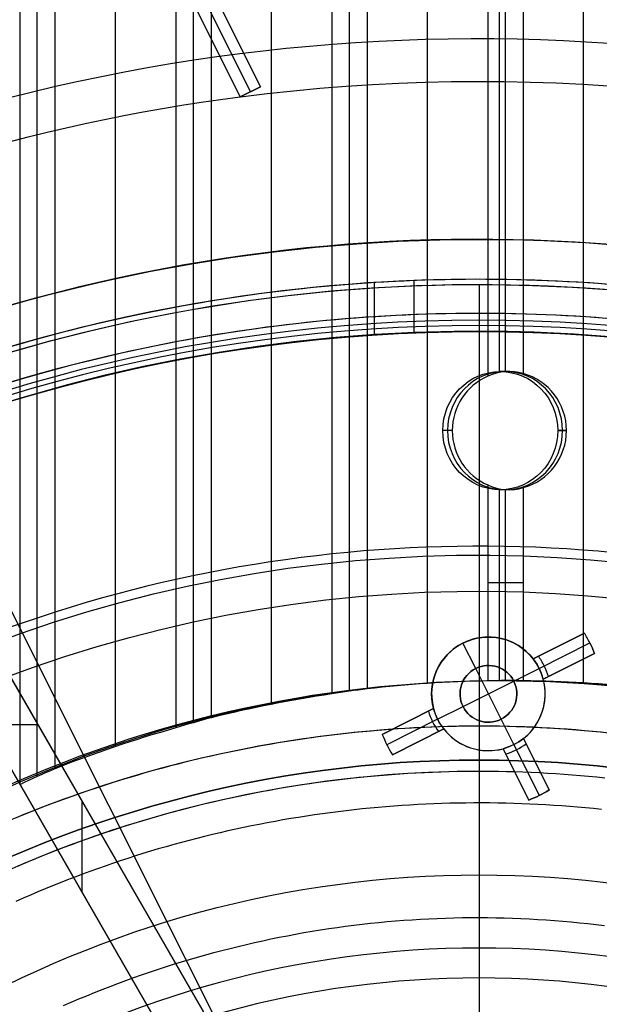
# Model space of a CAD drawing. Extents: x 12895 to 14339, y -6833 to -5581.
# Tile 67 of 79: x 13596 to 13622, y -6340 to -6296. Entities that reach past the tile are written whole.
import ezdxf

# ---------------------------------------------------------------- set-up
doc = ezdxf.new("R2010")
doc.units = 0
doc.layers.get('0').update_dxf_attribs({"linetype": 'CONTINUOUS'})
for name, color, linetype in [('BLANCO_METALICO', 7, 'CONTINUOUS'), ('COLOR', 7, 'CONTINUOUS'), ('LUZ', 7, 'CONTINUOUS')]:
    doc.layers.add(name, color=color, linetype=linetype)

msp = doc.modelspace()

# ---------------------------------------------------------------- linework, layer by layer
for p, q in [((13596.143, -5581.496, 59.027), (13596.143, -6330.064, 59.027)), ((13596.92, -6329.705, 59.45), (13596.92, -5581.496, 59.45)), ((13597.697, -5581.496, 59.873), (13597.697, -6329.362, 59.873)), ((13600.356, -6328.39, 60.244), (13600.356, -5581.496, 60.244)), ((13603.016, -5581.496, 60.614), (13603.016, -6327.567, 60.614)), ((13603.792, -6327.335, 61.037), (13603.792, -5581.496, 61.037)), ((13604.569, -5581.496, 61.46), (13604.569, -6327.118, 61.46)), ((13607.228, -6326.526, 61.83), (13607.228, -5581.496, 61.83)), ((13609.888, -5581.496, 62.201), (13609.888, -6326.07, 62.201)), ((13610.664, -6325.953, 62.623), (13610.664, -5581.496, 62.623)), ((13611.441, -5581.496, 63.046), (13611.441, -6325.849, 63.046)), ((13614.1, -6325.607, 63.417), (13614.1, -5581.496, 63.417)), ((13616.76, -5581.496, 63.787), (13616.76, -6312.094, 63.787)), ((13617.261, -5581.496, 65.955), (13617.261, -6311.886, 65.955)), ((13617.536, -6311.891, 64.21), (13617.536, -5581.496, 64.21)), ((13618.313, -5581.496, 64.633), (13618.313, -6311.977, 64.633)), ((13620.973, -6325.586, 65.003), (13620.973, -5581.496, 65.003)), ((13613.491, -6307.884, 62.683), (13613.491, -6310.186, 62.683)), ((13611.754, -6307.973, 67.967), (13611.754, -6310.278, 67.967)), ((13617.689, -6311.885, 64.293), (13617.303, -6311.885, 65.965)), ((13615.188, -6314.485, 63.568), (13614.77, -6314.485, 65.38)), ((13615.188, -6314.485, 63.568), (13614.77, -6314.485, 65.38)), ((13615.188, -6314.485, 63.568), (13614.77, -6314.485, 65.38)), ((13619.837, -6314.485, 66.55), (13620.218, -6314.485, 64.898)), ((13620.218, -6314.485, 64.898), (13619.837, -6314.485, 66.55)), ((13616.76, -6316.877, 63.787), (13616.76, -6325.495, 63.787)), ((13617.261, -6317.085, 65.955), (13617.261, -6325.485, 65.955)), ((13617.689, -6317.085, 64.293), (13617.303, -6317.085, 65.965)), ((13617.536, -6325.486, 64.21), (13617.536, -6317.08, 64.21)), ((13618.313, -6316.994, 64.633), (13618.313, -6325.489, 64.633)), ((13618.313, -6321.186, 64.633), (13616.76, -6321.186, 63.787))]:
    msp.add_line(p, q)
at = {"extrusion": (-0.224951, 8.0389e-15, 0.97437)}
msp.add_lwpolyline([(6339.842, 13345.043), (6339.366, 13344.707), (6338.893, 13344.368), (6338.422, 13344.025), (6337.954, 13343.678), (6337.487, 13343.326), (6337.024, 13342.971), (6336.563, 13342.612), (6336.104, 13342.249), (6335.648, 13341.882), (6335.195, 13341.511), (6334.744, 13341.136), (6334.296, 13340.758), (6333.851, 13340.376), (6333.408, 13339.989), (6332.969, 13339.6), (6332.532, 13339.206), (6332.098, 13338.809), (6331.668, 13338.409), (6331.24, 13338.004), (6330.815, 13337.597), (6330.394, 13337.185), (6329.976, 13336.771), (6329.56, 13336.353), (6329.149, 13335.931), (6328.74, 13335.506), (6328.335, 13335.078), (6327.933, 13334.647), (6327.534, 13334.212), (6327.139, 13333.774), (6326.748, 13333.334), (6326.359, 13332.89), (6325.975, 13332.443), (6325.594, 13331.992), (6325.216, 13331.54), (6324.843, 13331.084), (6324.472, 13330.625), (6324.106, 13330.163), (6323.743, 13329.699), (6323.384, 13329.232), (6323.029, 13328.762), (6322.678, 13328.29), (6322.33, 13327.815), (6321.986, 13327.337), (6321.647, 13326.857), (6321.311, 13326.375), (6320.979, 13325.89), (6320.651, 13325.403), (6320.327, 13324.914), (6320.007, 13324.422), (6319.691, 13323.928), (6319.379, 13323.432), (6319.071, 13322.935), (6318.768, 13322.435), (6318.468, 13321.933), (6318.172, 13321.429), (6317.881, 13320.923), (6317.594, 13320.415), (6317.311, 13319.906), (6317.032, 13319.395), (6316.757, 13318.882), (6316.486, 13318.368), (6316.22, 13317.852), (6315.958, 13317.335), (6315.7, 13316.816), (6315.446, 13316.296), (6315.197, 13315.775), (6314.952, 13315.252), (6314.711, 13314.728), (6314.474, 13314.203), (6314.242, 13313.676), (6314.014, 13313.149), (6313.79, 13312.621), (6313.57, 13312.091), (6313.355, 13311.561), (6313.144, 13311.03), (6312.937, 13310.498), (6312.735, 13309.965), (6312.537, 13309.432), (6312.343, 13308.898), (6312.153, 13308.363), (6311.968, 13307.828), (6311.786, 13307.292), (6311.609, 13306.756), (6311.437, 13306.22), (6311.268, 13305.683), (6311.104, 13305.145), (6310.944, 13304.608), (6310.788, 13304.07), (6310.637, 13303.533), (6310.489, 13302.995), (6310.346, 13302.457), (6310.207, 13301.919), (6310.072, 13301.381), (6309.941, 13300.843), (6309.815, 13300.305), (6309.692, 13299.768), (6309.574, 13299.23), (6309.459, 13298.693), (6309.349, 13298.157), (6309.243, 13297.62), (6309.141, 13297.084), (6309.043, 13296.549), (6308.948, 13296.014), (6308.858, 13295.479), (6308.772, 13294.945), (6308.689, 13294.412), (6308.611, 13293.88), (6308.537, 13293.348), (6308.466, 13292.816), (6308.399, 13292.286), (6308.336, 13291.756), (6308.277, 13291.228), (6308.221, 13290.7), (6308.17, 13290.173), (6308.122, 13289.647), (6308.078, 13289.122), (6308.037, 13288.598), (6308, 13288.075), (6307.967, 13287.553), (6307.938, 13287.033), (6307.912, 13286.514), (6307.889, 13285.995), (6307.87, 13285.478), (6307.855, 13284.963), (6307.843, 13284.448), (6307.834, 13283.935), (6307.829, 13283.424), (6307.827, 13282.914), (6307.829, 13282.394), (6307.834, 13281.874), (6307.843, 13281.352), (6307.856, 13280.828), (6307.872, 13280.303), (6307.891, 13279.777), (6307.915, 13279.25), (6307.942, 13278.721), (6307.972, 13278.191), (6308.007, 13277.66), (6308.045, 13277.127), (6308.087, 13276.594), (6308.133, 13276.06), (6308.182, 13275.524), (6308.236, 13274.988), (6308.293, 13274.45), (6308.355, 13273.912), (6308.42, 13273.373), (6308.489, 13272.833), (6308.562, 13272.292), (6308.64, 13271.75), (6308.721, 13271.208), (6308.806, 13270.665), (6308.896, 13270.121), (6308.989, 13269.577), (6309.087, 13269.033), (6309.189, 13268.487), (6309.295, 13267.942), (6309.405, 13267.396), (6309.52, 13266.849), (6309.638, 13266.303), (6309.761, 13265.756), (6309.888, 13265.209), (6310.019, 13264.661), (6310.155, 13264.114), (6310.295, 13263.567), (6310.439, 13263.019), (6310.588, 13262.472), (6310.741, 13261.924), (6310.898, 13261.377), (6311.06, 13260.83), (6311.225, 13260.283), (6311.396, 13259.737), (6311.571, 13259.191), (6311.75, 13258.645), (6311.933, 13258.1), (6312.121, 13257.555), (6312.313, 13257.011), (6312.51, 13256.467), (6312.711, 13255.924), (6312.917, 13255.382), (6313.127, 13254.841), (6313.341, 13254.3), (6313.56, 13253.761), (6313.783, 13253.222), (6314.011, 13252.684), (6314.243, 13252.147), (6314.48, 13251.612), (6314.721, 13251.078), (6314.966, 13250.544), (6315.216, 13250.012), (6315.47, 13249.482), (6315.729, 13248.953), (6315.992, 13248.425), (6316.259, 13247.899), (6316.531, 13247.374), (6316.807, 13246.851), (6317.087, 13246.33), (6317.372, 13245.81), (6317.661, 13245.292), (6317.954, 13244.776), (6318.252, 13244.262), (6318.554, 13243.749), (6318.86, 13243.239), (6319.171, 13242.731), (6319.485, 13242.225), (6319.804, 13241.721), (6320.127, 13241.219), (6320.454, 13240.72), (6320.786, 13240.223), (6321.121, 13239.728), (6321.461, 13239.236), (6321.804, 13238.746), (6322.152, 13238.259), (6322.504, 13237.774), (6322.859, 13237.292), (6323.219, 13236.813), (6323.582, 13236.336), (6323.95, 13235.863), (6324.321, 13235.392), (6324.696, 13234.924), (6325.075, 13234.459), (6325.458, 13233.997), (6325.845, 13233.538), (6326.235, 13233.082), (6326.629, 13232.629), (6327.026, 13232.179), (6327.427, 13231.733), (6327.832, 13231.29), (6328.24, 13230.85), (6328.652, 13230.413), (6329.067, 13229.98), (6329.485, 13229.551), (6329.907, 13229.125), (6330.332, 13228.702), (6330.761, 13228.283), (6331.193, 13227.868), (6331.628, 13227.456), (6332.066, 13227.048), (6332.507, 13226.644), (6332.951, 13226.243), (6333.398, 13225.846), (6333.848, 13225.454), (6334.301, 13225.065), (6334.757, 13224.679), (6335.216, 13224.298), (6335.678, 13223.921), (6336.142, 13223.548), (6336.609, 13223.179), (6337.079, 13222.814), (6337.551, 13222.453), (6338.025, 13222.096), (6338.503, 13221.743), (6338.982, 13221.395), (6339.464, 13221.05), (6339.949, 13220.71), (6340.435, 13220.374), (6340.924, 13220.043)], dxfattribs=at)
at = {"extrusion": (-0.224951, -3.01232e-14, 0.97437)}
msp.add_lwpolyline([(6339.084, 13220.043), (6338.618, 13220.38), (6338.154, 13220.721), (6337.693, 13221.066), (6337.234, 13221.415), (6336.777, 13221.768), (6336.323, 13222.125), (6335.872, 13222.486), (6335.423, 13222.85), (6334.976, 13223.218), (6334.532, 13223.59), (6334.091, 13223.965), (6333.653, 13224.345), (6333.217, 13224.727), (6332.784, 13225.114), (6332.354, 13225.504), (6331.927, 13225.897), (6331.503, 13226.294), (6331.082, 13226.695), (6330.664, 13227.099), (6330.249, 13227.506), (6329.837, 13227.917), (6329.428, 13228.331), (6329.022, 13228.748), (6328.619, 13229.169), (6328.22, 13229.592), (6327.824, 13230.019), (6327.432, 13230.449), (6327.042, 13230.882), (6326.656, 13231.318), (6326.274, 13231.758), (6325.895, 13232.2), (6325.519, 13232.645), (6325.147, 13233.093), (6324.779, 13233.543), (6324.414, 13233.997), (6324.052, 13234.453), (6323.695, 13234.912), (6323.341, 13235.374), (6322.99, 13235.838), (6322.644, 13236.305), (6322.301, 13236.774), (6321.962, 13237.246), (6321.627, 13237.72), (6321.295, 13238.196), (6320.967, 13238.675), (6320.644, 13239.156), (6320.324, 13239.639), (6320.008, 13240.125), (6319.696, 13240.612), (6319.388, 13241.102), (6319.084, 13241.594), (6318.783, 13242.087), (6318.487, 13242.583), (6318.195, 13243.081), (6317.907, 13243.58), (6317.623, 13244.081), (6317.343, 13244.584), (6317.067, 13245.088), (6316.795, 13245.594), (6316.527, 13246.102), (6316.264, 13246.611), (6316.004, 13247.122), (6315.749, 13247.634), (6315.497, 13248.147), (6315.25, 13248.662), (6315.007, 13249.178), (6314.768, 13249.695), (6314.533, 13250.213), (6314.303, 13250.733), (6314.076, 13251.253), (6313.854, 13251.775), (6313.636, 13252.297), (6313.422, 13252.821), (6313.212, 13253.345), (6313.007, 13253.87), (6312.805, 13254.396), (6312.608, 13254.922), (6312.415, 13255.449), (6312.226, 13255.977), (6312.041, 13256.505), (6311.861, 13257.034), (6311.684, 13257.563), (6311.512, 13258.093), (6311.344, 13258.623), (6311.18, 13259.154), (6311.02, 13259.684), (6310.864, 13260.215), (6310.712, 13260.746), (6310.565, 13261.277), (6310.421, 13261.808), (6310.282, 13262.34), (6310.146, 13262.871), (6310.015, 13263.402), (6309.887, 13263.933), (6309.764, 13264.464), (6309.645, 13264.995), (6309.529, 13265.525), (6309.418, 13266.056), (6309.31, 13266.586), (6309.207, 13267.115), (6309.107, 13267.644), (6309.012, 13268.173), (6308.92, 13268.701), (6308.832, 13269.229), (6308.748, 13269.756), (6308.668, 13270.282), (6308.591, 13270.808), (6308.519, 13271.333), (6308.45, 13271.858), (6308.385, 13272.381), (6308.323, 13272.904), (6308.266, 13273.426), (6308.212, 13273.947), (6308.161, 13274.467), (6308.114, 13274.987), (6308.071, 13275.505), (6308.032, 13276.022), (6307.996, 13276.538), (6307.964, 13277.053), (6307.935, 13277.567), (6307.909, 13278.08), (6307.888, 13278.592), (6307.869, 13279.102), (6307.854, 13279.611), (6307.842, 13280.119), (6307.834, 13280.626), (6307.829, 13281.131), (6307.827, 13281.635), (6307.829, 13282.161), (6307.835, 13282.688), (6307.844, 13283.217), (6307.856, 13283.747), (6307.873, 13284.279), (6307.893, 13284.812), (6307.917, 13285.346), (6307.944, 13285.882), (6307.976, 13286.419), (6308.011, 13286.957), (6308.05, 13287.496), (6308.094, 13288.037), (6308.141, 13288.578), (6308.192, 13289.121), (6308.247, 13289.664), (6308.305, 13290.209), (6308.368, 13290.754), (6308.436, 13291.301), (6308.507, 13291.848), (6308.582, 13292.396), (6308.661, 13292.944), (6308.745, 13293.494), (6308.832, 13294.044), (6308.924, 13294.595), (6309.02, 13295.146), (6309.121, 13295.698), (6309.225, 13296.25), (6309.334, 13296.803), (6309.447, 13297.356), (6309.565, 13297.91), (6309.687, 13298.464), (6309.813, 13299.018), (6309.943, 13299.572), (6310.078, 13300.126), (6310.218, 13300.681), (6310.361, 13301.235), (6310.509, 13301.79), (6310.662, 13302.344), (6310.819, 13302.899), (6310.981, 13303.453), (6311.147, 13304.007), (6311.317, 13304.56), (6311.492, 13305.114), (6311.671, 13305.666), (6311.855, 13306.219), (6312.044, 13306.771), (6312.237, 13307.322), (6312.434, 13307.873), (6312.636, 13308.423), (6312.843, 13308.973), (6313.054, 13309.521), (6313.27, 13310.069), (6313.49, 13310.616), (6313.715, 13311.162), (6313.944, 13311.707), (6314.178, 13312.251), (6314.416, 13312.794), (6314.659, 13313.335), (6314.907, 13313.876), (6315.159, 13314.415), (6315.415, 13314.952), (6315.676, 13315.489), (6315.942, 13316.023), (6316.211, 13316.557), (6316.486, 13317.088), (6316.765, 13317.619), (6317.048, 13318.147), (6317.336, 13318.673), (6317.628, 13319.198), (6317.925, 13319.721), (6318.226, 13320.242), (6318.532, 13320.761), (6318.841, 13321.278), (6319.156, 13321.793), (6319.474, 13322.306), (6319.797, 13322.816), (6320.124, 13323.324), (6320.456, 13323.83), (6320.791, 13324.333), (6321.131, 13324.834), (6321.475, 13325.333), (6321.823, 13325.829), (6322.176, 13326.322), (6322.532, 13326.813), (6322.893, 13327.301), (6323.257, 13327.786), (6323.626, 13328.269), (6323.999, 13328.748), (6324.375, 13329.225), (6324.756, 13329.698), (6325.14, 13330.169), (6325.529, 13330.636), (6325.921, 13331.101), (6326.317, 13331.562), (6326.717, 13332.02), (6327.12, 13332.474), (6327.527, 13332.926), (6327.938, 13333.374), (6328.352, 13333.818), (6328.77, 13334.259), (6329.192, 13334.697), (6329.617, 13335.131), (6330.045, 13335.561), (6330.477, 13335.988), (6330.912, 13336.411), (6331.35, 13336.831), (6331.792, 13337.246), (6332.237, 13337.658), (6332.685, 13338.066), (6333.136, 13338.47), (6333.59, 13338.87), (6334.048, 13339.267), (6334.508, 13339.659), (6334.971, 13340.047), (6335.437, 13340.431), (6335.906, 13340.811), (6336.378, 13341.187), (6336.852, 13341.559), (6337.329, 13341.927), (6337.809, 13342.29), (6338.291, 13342.649), (6338.776, 13343.004), (6339.263, 13343.355), (6339.752, 13343.701), (6340.244, 13344.043), (6340.738, 13344.381), (6341.235, 13344.714), (6341.733, 13345.043)], dxfattribs=at)
for points in [[(13622.06, -6308.05), (13621.612, -6308.017), (13621.163, -6307.986), (13620.715, -6307.958), (13620.266, -6307.933), (13619.817, -6307.91), (13619.368, -6307.891), (13618.919, -6307.874), (13618.47, -6307.859), (13618.02, -6307.848), (13617.571, -6307.839), (13617.122, -6307.833), (13616.672, -6307.83), (13616.223, -6307.829), (13615.773, -6307.831), (13615.324, -6307.836), (13614.874, -6307.844), (13614.425, -6307.855), (13613.976, -6307.868), (13613.526, -6307.884), (13613.077, -6307.903), (13612.628, -6307.924), (13612.18, -6307.948), (13611.731, -6307.975), (13611.282, -6308.005), (13610.834, -6308.037), (13610.386, -6308.073), (13609.938, -6308.111), (13609.491, -6308.151), (13609.043, -6308.195), (13608.596, -6308.241), (13608.149, -6308.29), (13607.703, -6308.342), (13607.257, -6308.397), (13606.811, -6308.454), (13606.366, -6308.514), (13605.921, -6308.577), (13605.476, -6308.643), (13605.032, -6308.711), (13604.588, -6308.782), (13604.145, -6308.856), (13603.702, -6308.933), (13603.26, -6309.012), (13602.818, -6309.094), (13602.377, -6309.179), (13601.936, -6309.266), (13601.495, -6309.356), (13601.056, -6309.449), (13600.617, -6309.545), (13600.178, -6309.643), (13599.74, -6309.744), (13599.303, -6309.848), (13598.866, -6309.954), (13598.43, -6310.063), (13597.995, -6310.174), (13597.56, -6310.289), (13597.126, -6310.406), (13596.693, -6310.525), (13596.26, -6310.647), (13595.829, -6310.772)], [(13621.944, -6309.546), (13621.505, -6309.513), (13621.065, -6309.483), (13620.626, -6309.456), (13620.186, -6309.431), (13619.747, -6309.409), (13619.307, -6309.389), (13618.867, -6309.373), (13618.427, -6309.359), (13617.987, -6309.347), (13617.546, -6309.339), (13617.106, -6309.333), (13616.666, -6309.33), (13616.226, -6309.329), (13615.785, -6309.331), (13615.345, -6309.336), (13614.905, -6309.344), (13614.465, -6309.354), (13614.025, -6309.367), (13613.585, -6309.383), (13613.145, -6309.401), (13612.705, -6309.422), (13612.265, -6309.446), (13611.826, -6309.472), (13611.387, -6309.501), (13610.948, -6309.533), (13610.509, -6309.568), (13610.07, -6309.605), (13609.632, -6309.645), (13609.193, -6309.687), (13608.755, -6309.733), (13608.318, -6309.781), (13607.881, -6309.832), (13607.444, -6309.885), (13607.007, -6309.941), (13606.571, -6310), (13606.135, -6310.062), (13605.699, -6310.126), (13605.264, -6310.193), (13604.83, -6310.263), (13604.395, -6310.335), (13603.962, -6310.41), (13603.528, -6310.488), (13603.095, -6310.568), (13602.663, -6310.651), (13602.231, -6310.737), (13601.8, -6310.825), (13601.369, -6310.916), (13600.939, -6311.01), (13600.51, -6311.106), (13600.081, -6311.205), (13599.652, -6311.306), (13599.225, -6311.41), (13598.798, -6311.517), (13598.371, -6311.626), (13597.945, -6311.738), (13597.52, -6311.853), (13597.096, -6311.97), (13596.672, -6312.09), (13596.249, -6312.212), (13595.827, -6312.337)], [(13621.75, -6327.757), (13621.376, -6327.721), (13621.002, -6327.687), (13620.627, -6327.656), (13620.253, -6327.628), (13619.878, -6327.602), (13619.503, -6327.579), (13619.128, -6327.558), (13618.753, -6327.54), (13618.378, -6327.525), (13618.002, -6327.513), (13617.627, -6327.503), (13617.251, -6327.496), (13616.875, -6327.491), (13616.5, -6327.489), (13616.124, -6327.49), (13615.748, -6327.493), (13615.372, -6327.499), (13614.997, -6327.507), (13614.621, -6327.518), (13614.246, -6327.532), (13613.87, -6327.548), (13613.495, -6327.567), (13613.12, -6327.589), (13612.745, -6327.613), (13612.37, -6327.64), (13611.995, -6327.67), (13611.621, -6327.702), (13611.246, -6327.736), (13610.872, -6327.774), (13610.499, -6327.813), (13610.125, -6327.856), (13609.752, -6327.901), (13609.379, -6327.949), (13609.007, -6327.999), (13608.635, -6328.052), (13608.263, -6328.107), (13607.892, -6328.165), (13607.521, -6328.226), (13607.15, -6328.289), (13606.78, -6328.355), (13606.411, -6328.424), (13606.042, -6328.495), (13605.673, -6328.568), (13605.305, -6328.644), (13604.938, -6328.723), (13604.571, -6328.804), (13604.204, -6328.888), (13603.839, -6328.975), (13603.474, -6329.064), (13603.109, -6329.155), (13602.745, -6329.25), (13602.382, -6329.346), (13602.02, -6329.446), (13601.658, -6329.548), (13601.297, -6329.652), (13600.937, -6329.759), (13600.578, -6329.868), (13600.219, -6329.981), (13599.861, -6330.095), (13599.504, -6330.212), (13599.148, -6330.332), (13598.793, -6330.454), (13598.439, -6330.579), (13598.085, -6330.706), (13597.732, -6330.836), (13597.381, -6330.968), (13597.03, -6331.103), (13596.68, -6331.24), (13596.332, -6331.38), (13595.984, -6331.522)], [(13621.909, -6329.776), (13621.55, -6329.738), (13621.19, -6329.703), (13620.83, -6329.671), (13620.469, -6329.641), (13620.109, -6329.614), (13619.748, -6329.589), (13619.387, -6329.567), (13619.026, -6329.547), (13618.665, -6329.53), (13618.303, -6329.515), (13617.942, -6329.503), (13617.58, -6329.493), (13617.218, -6329.486), (13616.857, -6329.482), (13616.495, -6329.48), (13616.133, -6329.481), (13615.771, -6329.484), (13615.41, -6329.489), (13615.048, -6329.498), (13614.686, -6329.508), (13614.325, -6329.522), (13613.963, -6329.537), (13613.602, -6329.556), (13613.24, -6329.576), (13612.879, -6329.6), (13612.518, -6329.626), (13612.158, -6329.654), (13611.797, -6329.685), (13611.437, -6329.718), (13611.077, -6329.754), (13610.717, -6329.792), (13610.357, -6329.833), (13609.998, -6329.877), (13609.639, -6329.923), (13609.28, -6329.971), (13608.922, -6330.022), (13608.564, -6330.075), (13608.207, -6330.131), (13607.85, -6330.19), (13607.493, -6330.251), (13607.137, -6330.314), (13606.781, -6330.38), (13606.425, -6330.448), (13606.071, -6330.519), (13605.716, -6330.592), (13605.362, -6330.668), (13605.009, -6330.747), (13604.656, -6330.827), (13604.304, -6330.911), (13603.953, -6330.996), (13603.602, -6331.085), (13603.252, -6331.175), (13602.902, -6331.268), (13602.553, -6331.364), (13602.205, -6331.462), (13601.857, -6331.563), (13601.511, -6331.666), (13601.165, -6331.771), (13600.819, -6331.879), (13600.475, -6331.989), (13600.131, -6332.102), (13599.788, -6332.218), (13599.446, -6332.335), (13599.105, -6332.455), (13598.765, -6332.578), (13598.425, -6332.703), (13598.087, -6332.83), (13597.749, -6332.96), (13597.412, -6333.092), (13597.076, -6333.226), (13596.741, -6333.363), (13596.407, -6333.502), (13596.074, -6333.643)], [(13621.761, -6331.154), (13621.411, -6331.118), (13621.06, -6331.084), (13620.71, -6331.052), (13620.359, -6331.023), (13620.008, -6330.996), (13619.657, -6330.972), (13619.306, -6330.95), (13618.954, -6330.931), (13618.603, -6330.914), (13618.251, -6330.9), (13617.899, -6330.888), (13617.548, -6330.879), (13617.196, -6330.872), (13616.844, -6330.868), (13616.492, -6330.866), (13616.139, -6330.867), (13615.787, -6330.87), (13615.435, -6330.875), (13615.083, -6330.883), (13614.731, -6330.894), (13614.38, -6330.907), (13614.028, -6330.922), (13613.676, -6330.94), (13613.325, -6330.96), (13612.973, -6330.983), (13612.622, -6331.008), (13612.271, -6331.035), (13611.92, -6331.065), (13611.569, -6331.098), (13611.219, -6331.133), (13610.869, -6331.17), (13610.519, -6331.21), (13610.169, -6331.252), (13609.82, -6331.297), (13609.471, -6331.344), (13609.122, -6331.394), (13608.774, -6331.446), (13608.426, -6331.5), (13608.078, -6331.557), (13607.731, -6331.616), (13607.385, -6331.678), (13607.038, -6331.742), (13606.693, -6331.808), (13606.347, -6331.877), (13606.002, -6331.949), (13605.658, -6332.023), (13605.314, -6332.099), (13604.971, -6332.177), (13604.629, -6332.258), (13604.286, -6332.342), (13603.945, -6332.428), (13603.604, -6332.516), (13603.264, -6332.607), (13602.924, -6332.7), (13602.586, -6332.795), (13602.247, -6332.893), (13601.91, -6332.993), (13601.573, -6333.096), (13601.237, -6333.201), (13600.902, -6333.308), (13600.567, -6333.418), (13600.234, -6333.53), (13599.901, -6333.645), (13599.569, -6333.762), (13599.238, -6333.881), (13598.907, -6334.002), (13598.578, -6334.126), (13598.249, -6334.252), (13597.921, -6334.381), (13597.595, -6334.512), (13597.269, -6334.645), (13596.944, -6334.78), (13596.62, -6334.918), (13596.297, -6335.058), (13595.975, -6335.2)], [(13598.073, -6339.784), (13598.412, -6339.636), (13598.752, -6339.491), (13599.093, -6339.348), (13599.435, -6339.208), (13599.778, -6339.071), (13600.123, -6338.937), (13600.468, -6338.806), (13600.815, -6338.677), (13601.163, -6338.551), (13601.511, -6338.428), (13601.861, -6338.308), (13602.212, -6338.191), (13602.563, -6338.077), (13602.915, -6337.965), (13603.269, -6337.856), (13603.623, -6337.75), (13603.978, -6337.647), (13604.334, -6337.547), (13604.69, -6337.45), (13605.048, -6337.356), (13605.406, -6337.264), (13605.765, -6337.176), (13606.124, -6337.09), (13606.484, -6337.008), (13606.845, -6336.928), (13607.206, -6336.851), (13607.568, -6336.777), (13607.931, -6336.707), (13608.294, -6336.639), (13608.658, -6336.574), (13609.022, -6336.512), (13609.387, -6336.453), (13609.752, -6336.397), (13610.117, -6336.344), (13610.483, -6336.294), (13610.849, -6336.247), (13611.216, -6336.203), (13611.583, -6336.162), (13611.95, -6336.124), (13612.318, -6336.089), (13612.685, -6336.057), (13613.053, -6336.028), (13613.421, -6336.003), (13613.79, -6335.98), (13614.158, -6335.961), (13614.527, -6335.944), (13614.896, -6335.931), (13615.265, -6335.92), (13615.633, -6335.913), (13616.002, -6335.909), (13616.371, -6335.908), (13616.74, -6335.91), (13617.109, -6335.916), (13617.478, -6335.924), (13617.847, -6335.935), (13618.215, -6335.95), (13618.584, -6335.968), (13618.952, -6335.988), (13619.32, -6336.012), (13619.688, -6336.039), (13620.056, -6336.069), (13620.423, -6336.102), (13620.791, -6336.138), (13621.158, -6336.177), (13621.524, -6336.219), (13621.89, -6336.264)]]:
    msp.add_lwpolyline(points)
at = {"extrusion": (-0.224951, -5.03554e-14, 0.97437)}
msp.add_lwpolyline([(6345.292, 13220.043), (6344.781, 13220.351), (6344.273, 13220.665), (6343.766, 13220.983), (6343.262, 13221.306), (6342.76, 13221.634), (6342.26, 13221.966), (6341.762, 13222.303), (6341.267, 13222.645), (6340.774, 13222.991), (6340.284, 13223.341), (6339.796, 13223.696), (6339.311, 13224.055), (6338.828, 13224.419), (6338.348, 13224.787), (6337.871, 13225.16), (6337.397, 13225.537), (6336.925, 13225.918), (6336.457, 13226.304), (6335.991, 13226.693), (6335.529, 13227.087), (6335.07, 13227.485), (6334.614, 13227.888), (6334.161, 13228.294), (6333.711, 13228.704), (6333.264, 13229.119), (6332.821, 13229.537), (6332.382, 13229.959), (6331.945, 13230.385), (6331.513, 13230.815), (6331.084, 13231.249), (6330.658, 13231.686), (6330.236, 13232.127), (6329.818, 13232.572), (6329.403, 13233.02), (6328.993, 13233.472), (6328.586, 13233.927), (6328.183, 13234.386), (6327.784, 13234.848), (6327.388, 13235.313), (6326.997, 13235.782), (6326.61, 13236.254), (6326.227, 13236.729), (6325.848, 13237.207), (6325.473, 13237.689), (6325.102, 13238.173), (6324.736, 13238.66), (6324.373, 13239.15), (6324.015, 13239.643), (6323.661, 13240.139), (6323.312, 13240.637), (6322.967, 13241.138), (6322.626, 13241.642), (6322.29, 13242.148), (6321.958, 13242.657), (6321.63, 13243.168), (6321.307, 13243.682), (6320.989, 13244.197), (6320.675, 13244.715), (6320.365, 13245.236), (6320.061, 13245.758), (6319.76, 13246.282), (6319.465, 13246.808), (6319.174, 13247.337), (6318.887, 13247.867), (6318.605, 13248.399), (6318.328, 13248.932), (6318.056, 13249.468), (6317.788, 13250.004), (6317.525, 13250.543), (6317.266, 13251.083), (6317.013, 13251.624), (6316.764, 13252.167), (6316.519, 13252.711), (6316.28, 13253.256), (6316.045, 13253.802), (6315.815, 13254.35), (6315.589, 13254.898), (6315.369, 13255.448), (6315.153, 13255.998), (6314.942, 13256.55), (6314.735, 13257.102), (6314.533, 13257.655), (6314.336, 13258.208), (6314.144, 13258.762), (6313.957, 13259.317), (6313.774, 13259.872), (6313.595, 13260.428), (6313.422, 13260.984), (6313.253, 13261.54), (6313.089, 13262.097), (6312.929, 13262.654), (6312.775, 13263.21), (6312.624, 13263.767), (6312.479, 13264.325), (6312.338, 13264.882), (6312.201, 13265.438), (6312.069, 13265.995), (6311.942, 13266.552), (6311.819, 13267.108), (6311.701, 13267.664), (6311.587, 13268.22), (6311.478, 13268.775), (6311.373, 13269.33), (6311.273, 13269.885), (6311.177, 13270.438), (6311.085, 13270.991), (6310.998, 13271.544), (6310.915, 13272.096), (6310.836, 13272.647), (6310.762, 13273.197), (6310.692, 13273.747), (6310.626, 13274.295), (6310.565, 13274.843), (6310.507, 13275.389), (6310.454, 13275.935), (6310.405, 13276.479), (6310.36, 13277.022), (6310.319, 13277.565), (6310.282, 13278.106), (6310.249, 13278.645), (6310.221, 13279.184), (6310.196, 13279.721), (6310.175, 13280.257), (6310.158, 13280.791), (6310.144, 13281.324), (6310.135, 13281.855), (6310.129, 13282.385), (6310.127, 13282.914), (6310.129, 13283.432), (6310.135, 13283.952), (6310.144, 13284.474), (6310.157, 13284.997), (6310.173, 13285.521), (6310.193, 13286.047), (6310.217, 13286.574), (6310.245, 13287.102), (6310.277, 13287.631), (6310.312, 13288.162), (6310.351, 13288.694), (6310.395, 13289.227), (6310.442, 13289.761), (6310.493, 13290.296), (6310.548, 13290.832), (6310.608, 13291.369), (6310.671, 13291.907), (6310.738, 13292.446), (6310.81, 13292.986), (6310.885, 13293.527), (6310.965, 13294.068), (6311.049, 13294.61), (6311.137, 13295.152), (6311.229, 13295.696), (6311.326, 13296.24), (6311.427, 13296.784), (6311.532, 13297.329), (6311.641, 13297.874), (6311.755, 13298.419), (6311.873, 13298.965), (6311.995, 13299.511), (6312.122, 13300.058), (6312.253, 13300.604), (6312.389, 13301.151), (6312.529, 13301.698), (6312.674, 13302.244), (6312.822, 13302.791), (6312.976, 13303.337), (6313.134, 13303.884), (6313.296, 13304.43), (6313.463, 13304.976), (6313.634, 13305.522), (6313.81, 13306.067), (6313.99, 13306.612), (6314.175, 13307.156), (6314.365, 13307.7), (6314.559, 13308.243), (6314.757, 13308.785), (6314.96, 13309.327), (6315.168, 13309.868), (6315.38, 13310.408), (6315.597, 13310.947), (6315.818, 13311.486), (6316.044, 13312.023), (6316.275, 13312.559), (6316.51, 13313.095), (6316.749, 13313.628), (6316.993, 13314.161), (6317.242, 13314.693), (6317.495, 13315.223), (6317.753, 13315.751), (6318.015, 13316.278), (6318.281, 13316.804), (6318.553, 13317.328), (6318.828, 13317.85), (6319.108, 13318.371), (6319.393, 13318.89), (6319.682, 13319.407), (6319.976, 13319.922), (6320.273, 13320.435), (6320.576, 13320.946), (6320.882, 13321.455), (6321.193, 13321.962), (6321.509, 13322.467), (6321.829, 13322.97), (6322.153, 13323.47), (6322.481, 13323.968), (6322.813, 13324.463), (6323.15, 13324.956), (6323.491, 13325.446), (6323.836, 13325.934), (6324.185, 13326.419), (6324.539, 13326.902), (6324.896, 13327.382), (6325.258, 13327.859), (6325.623, 13328.333), (6325.993, 13328.804), (6326.366, 13329.272), (6326.744, 13329.737), (6327.125, 13330.199), (6327.51, 13330.658), (6327.9, 13331.114), (6328.292, 13331.567), (6328.689, 13332.016), (6329.089, 13332.462), (6329.493, 13332.905), (6329.901, 13333.344), (6330.312, 13333.78), (6330.727, 13334.212), (6331.145, 13334.641), (6331.566, 13335.066), (6331.991, 13335.487), (6332.42, 13335.905), (6332.852, 13336.319), (6333.287, 13336.729), (6333.725, 13337.136), (6334.166, 13337.538), (6334.611, 13337.937), (6335.059, 13338.332), (6335.509, 13338.723), (6335.963, 13339.11), (6336.42, 13339.492), (6336.879, 13339.871), (6337.341, 13340.246), (6337.806, 13340.616), (6338.274, 13340.982), (6338.745, 13341.345), (6339.218, 13341.702), (6339.694, 13342.056), (6340.172, 13342.405), (6340.653, 13342.75), (6341.136, 13343.091), (6341.621, 13343.427), (6342.109, 13343.759), (6342.599, 13344.087), (6343.091, 13344.41), (6343.585, 13344.728), (6344.081, 13345.043)], dxfattribs=at)
at = {"extrusion": (-0.224951, 2.14461e-14, 0.97437)}
msp.add_lwpolyline([(6345.599, 13344.689), (6345.085, 13344.381), (6344.572, 13344.069), (6344.062, 13343.752), (6343.554, 13343.43), (6343.049, 13343.103), (6342.545, 13342.772), (6342.044, 13342.437), (6341.545, 13342.096), (6341.048, 13341.751), (6340.554, 13341.401), (6340.063, 13341.047), (6339.574, 13340.689), (6339.088, 13340.326), (6338.604, 13339.958), (6338.123, 13339.586), (6337.645, 13339.21), (6337.17, 13338.829), (6336.698, 13338.444), (6336.229, 13338.054), (6335.763, 13337.661), (6335.299, 13337.263), (6334.84, 13336.861), (6334.383, 13336.455), (6333.929, 13336.044), (6333.479, 13335.63), (6333.033, 13335.212), (6332.589, 13334.789), (6332.149, 13334.363), (6331.713, 13333.933), (6331.28, 13333.499), (6330.851, 13333.061), (6330.425, 13332.62), (6330.004, 13332.175), (6329.585, 13331.726), (6329.171, 13331.274), (6328.761, 13330.818), (6328.354, 13330.358), (6327.951, 13329.896), (6327.553, 13329.429), (6327.158, 13328.96), (6326.767, 13328.487), (6326.381, 13328.011), (6325.998, 13327.532), (6325.62, 13327.049), (6325.246, 13326.564), (6324.876, 13326.076), (6324.51, 13325.584), (6324.149, 13325.09), (6323.792, 13324.593), (6323.439, 13324.093), (6323.091, 13323.591), (6322.747, 13323.086), (6322.407, 13322.578), (6322.072, 13322.068), (6321.742, 13321.555), (6321.416, 13321.04), (6321.094, 13320.523), (6320.777, 13320.003), (6320.465, 13319.481), (6320.157, 13318.957), (6319.854, 13318.431), (6319.555, 13317.903), (6319.262, 13317.373), (6318.972, 13316.841), (6318.688, 13316.307), (6318.408, 13315.771), (6318.133, 13315.234), (6317.863, 13314.695), (6317.597, 13314.154), (6317.336, 13313.612), (6317.08, 13313.069), (6316.828, 13312.524), (6316.582, 13311.978), (6316.34, 13311.43), (6316.103, 13310.882), (6315.87, 13310.332), (6315.643, 13309.781), (6315.42, 13309.229), (6315.202, 13308.676), (6314.989, 13308.123), (6314.78, 13307.568), (6314.576, 13307.013), (6314.378, 13306.457), (6314.183, 13305.9), (6313.994, 13305.343), (6313.809, 13304.785), (6313.629, 13304.227), (6313.454, 13303.669), (6313.284, 13303.11), (6313.118, 13302.551), (6312.957, 13301.991), (6312.8, 13301.432), (6312.649, 13300.872), (6312.502, 13300.312), (6312.359, 13299.753), (6312.221, 13299.193), (6312.088, 13298.634), (6311.96, 13298.075), (6311.836, 13297.516), (6311.716, 13296.957), (6311.601, 13296.398), (6311.491, 13295.841), (6311.385, 13295.283), (6311.284, 13294.726), (6311.187, 13294.17), (6311.094, 13293.614), (6311.006, 13293.059), (6310.922, 13292.504), (6310.843, 13291.95), (6310.768, 13291.398), (6310.697, 13290.845), (6310.631, 13290.294), (6310.569, 13289.744), (6310.511, 13289.195), (6310.457, 13288.647), (6310.408, 13288.1), (6310.362, 13287.554), (6310.321, 13287.009), (6310.284, 13286.465), (6310.251, 13285.923), (6310.222, 13285.382), (6310.196, 13284.842), (6310.175, 13284.304), (6310.158, 13283.767), (6310.145, 13283.232), (6310.135, 13282.698), (6310.129, 13282.166), (6310.127, 13281.635), (6310.129, 13281.123), (6310.135, 13280.61), (6310.143, 13280.095), (6310.156, 13279.58), (6310.172, 13279.062), (6310.191, 13278.544), (6310.215, 13278.024), (6310.242, 13277.503), (6310.273, 13276.98), (6310.307, 13276.457), (6310.345, 13275.932), (6310.388, 13275.406), (6310.433, 13274.88), (6310.483, 13274.352), (6310.537, 13273.823), (6310.595, 13273.293), (6310.656, 13272.762), (6310.722, 13272.231), (6310.791, 13271.699), (6310.865, 13271.165), (6310.942, 13270.631), (6311.024, 13270.097), (6311.11, 13269.562), (6311.199, 13269.026), (6311.293, 13268.489), (6311.391, 13267.952), (6311.494, 13267.415), (6311.6, 13266.877), (6311.711, 13266.339), (6311.825, 13265.801), (6311.944, 13265.262), (6312.068, 13264.723), (6312.195, 13264.184), (6312.327, 13263.644), (6312.463, 13263.105), (6312.604, 13262.565), (6312.749, 13262.026), (6312.898, 13261.487), (6313.051, 13260.947), (6313.209, 13260.408), (6313.371, 13259.87), (6313.538, 13259.331), (6313.709, 13258.793), (6313.884, 13258.255), (6314.064, 13257.718), (6314.249, 13257.181), (6314.437, 13256.645), (6314.63, 13256.109), (6314.828, 13255.574), (6315.03, 13255.039), (6315.236, 13254.506), (6315.447, 13253.973), (6315.662, 13253.441), (6315.882, 13252.91), (6316.106, 13252.381), (6316.334, 13251.852), (6316.567, 13251.324), (6316.805, 13250.797), (6317.047, 13250.272), (6317.293, 13249.748), (6317.543, 13249.225), (6317.799, 13248.704), (6318.058, 13248.184), (6318.322, 13247.666), (6318.59, 13247.149), (6318.863, 13246.634), (6319.14, 13246.12), (6319.421, 13245.608), (6319.706, 13245.098), (6319.996, 13244.59), (6320.291, 13244.084), (6320.589, 13243.58), (6320.892, 13243.078), (6321.199, 13242.577), (6321.51, 13242.079), (6321.825, 13241.583), (6322.145, 13241.09), (6322.469, 13240.599), (6322.797, 13240.11), (6323.129, 13239.623), (6323.465, 13239.139), (6323.805, 13238.657), (6324.149, 13238.178), (6324.498, 13237.702), (6324.85, 13237.228), (6325.206, 13236.757), (6325.566, 13236.289), (6325.93, 13235.824), (6326.298, 13235.361), (6326.67, 13234.902), (6327.045, 13234.445), (6327.425, 13233.991), (6327.808, 13233.541), (6328.194, 13233.094), (6328.585, 13232.649), (6328.979, 13232.208), (6329.376, 13231.771), (6329.777, 13231.336), (6330.182, 13230.905), (6330.59, 13230.478), (6331.001, 13230.054), (6331.416, 13229.633), (6331.835, 13229.216), (6332.256, 13228.802), (6332.681, 13228.392), (6333.109, 13227.986), (6333.54, 13227.583), (6333.974, 13227.184), (6334.411, 13226.789), (6334.852, 13226.398), (6335.295, 13226.01), (6335.741, 13225.627), (6336.19, 13225.247), (6336.642, 13224.871), (6337.097, 13224.5), (6337.555, 13224.132), (6338.015, 13223.768), (6338.478, 13223.409), (6338.943, 13223.053), (6339.411, 13222.702), (6339.881, 13222.354), (6340.354, 13222.011), (6340.829, 13221.673), (6341.307, 13221.338), (6341.786, 13221.008), (6342.268, 13220.682), (6342.752, 13220.36), (6343.239, 13220.043)], dxfattribs=at)
for centre, radius, start, end in [((13616.371, -6381.07, 89.375), 73.242, 30, 210), ((13616.371, -6381.07, 68.687), 73.242, 91.17127, 191.58203), ((13616.371, -6381.07, 46.5), 71.742, 52.5, 187.5), ((13616.371, -6381.07, 88.63), 71.445, 30, 210), ((13616.371, -6381.07, 89.056), 71.211, 30, 210), ((13616.371, -6381.07, 67.937), 70.942, 93.83646, 193.71674), ((13616.371, -6381.07, 88.125), 70.939, 75, 165), ((13616.371, -6381.07, 88.125), 70.939, 97.5, 142.5), ((13616.371, -6381.07, 67.125), 53.582, 30, 210), ((13616.371, -6381.07, 65.621), 53.582, 30, 210), ((13616.371, -6381.07, 67.125), 52.091, 30, 210), ((13616.371, -6381.07, 77.625), 52.091, 30, 210), ((13616.371, -6381.07, 62.125), 51.591, 88.4582, 151.5418), ((13616.371, -6381.07, 105.125), 43.818, 30, 210), ((13616.371, -6381.07, 52.54), 42.506, 30, 210)]:
    msp.add_arc(centre, radius, start, end)
at = {"extrusion": (0, 0, -1)}
for centre, radius in [((-13616.371, -6381.07, -89.375), 70.942), ((-13616.371, -6381.07, -46.5), 70.942), ((-13616.371, -6381.07, -88.125), 52.091), ((-13616.371, -6381.07, -62.125), 47.035)]:
    msp.add_arc(centre, radius, 330, 150, dxfattribs=at)
at = {"extrusion": (-0.224951, 0, 0.97437)}
for start, end in [(90, 270), (270, 90)]:
    msp.add_arc((6314.485, 13283.132, -2999.878), 2.6, start, end, dxfattribs=at)
at = {"extrusion": (0.224951, 4.36807e-15, -0.97437)}
msp.add_arc((-6314.485, 13283.132, 2998.952), 2.6, 270, 90, dxfattribs=at)
at = {"extrusion": (-0.137922, -3.35635e-12, 0.990443)}
msp.add_arc((6314.488, 13496.437, -1814.868), 2.6, 202.9361, 269.9471, dxfattribs=at)
at = {"extrusion": (-0.47827, 6.63397e-10, 0.878213)}
msp.add_arc((6314.68, 11989.981, -6456.466), 2.795, 165.2883, 202.2612, dxfattribs=at)
at = {"extrusion": (-0.137922, -2.32154e-12, 0.990443)}
msp.add_arc((6314.489, 13496.401, -1814.245), 2.602, 90.0708, 164.8924, dxfattribs=at)
at = {"extrusion": (0.224951, 4.37236e-15, -0.97437)}
msp.add_arc((-6314.485, 13283.132, 2998.952), 2.6, 90, 270, dxfattribs=at)
at = {"extrusion": (-0.137922, 3.16066e-12, 0.990443)}
msp.add_arc((6314.483, 13496.437, -1814.868), 2.6, 270.0529, 337.0639, dxfattribs=at)
at = {"extrusion": (-0.137922, 2.06805e-12, 0.990443)}
msp.add_arc((6314.482, 13496.401, -1814.245), 2.602, 15.1076, 89.9292, dxfattribs=at)
at = {"extrusion": (-0.47827, -6.74872e-10, 0.878213)}
msp.add_arc((6314.29, 11989.981, -6456.466), 2.795, 337.7388, 14.7117, dxfattribs=at)
at = {"extrusion": (0.224951, -1.42924e-08, -0.97437)}
msp.add_arc((-6381.484, 13283.132, 2998.952), 56, 334.5736, 25.3274, dxfattribs=at)
at = {"extrusion": (-0.224951, -6.97219e-08, 0.97437)}
msp.add_arc((6381.49, 13283.13, -2999.867), 56, 154.6726, 205.4264, dxfattribs=at)
at = {"extrusion": (-0.137922, -1.1078e-09, 0.990443)}
msp.add_arc((6381.924, 13496.448, -1814.868), 56.438, 181.0392, 186.5049, dxfattribs=at)
at = {"extrusion": (-0.47827, 2.87538e-06, 0.878213)}
msp.add_arc((6385.752, 11990.015, -6456.485), 60.349, 179.3261, 181.00532, dxfattribs=at)
at = {"extrusion": (-0.137922, -1.18285e-07, 0.990443)}
msp.add_arc((6381.936, 13496.387, -1814.244), 56.439, 173.8392, 179.3028, dxfattribs=at)
at = {"extrusion": (-0.137922, -9.53943e-09, 0.990443)}
msp.add_arc((6381.903, 13496.5, -1815.492), 56.417, 188.256, 193.8148, dxfattribs=at)
at = {"extrusion": (-0.47827, 2.49813e-08, 0.878213)}
msp.add_arc((6385.726, 11990.5, -6454.573), 60.241, 186.29246, 187.98785, dxfattribs=at)
at = {"extrusion": (-0.47827, 1.17182e-07, 0.878213)}
msp.add_arc((6385.414, 11990.968, -6452.68), 59.926, 193.37662, 195.12139, dxfattribs=at)
at = {"extrusion": (-0.137922, -1.67536e-08, 0.990443)}
msp.add_arc((6381.863, 13496.544, -1816.115), 56.374, 195.6113, 201.3689, dxfattribs=at)
at = {"extrusion": (-0.47827, -6.91334e-10, 0.878213)}
msp.add_arc((6384.923, 11991.333, -6450.786), 59.405, 200.726, 202.56131, dxfattribs=at)
at = {"layer": 'BLANCO_METALICO'}
for p, q in [((13606.565, -6344.085, 184.647), (13584.031, -6305.056, 184.647)), ((13606.565, -6344.086, 186.147), (13584.031, -6305.056, 186.147)), ((13606.565, -6344.086, 187.647), (13589.608, -6314.715, 187.647)), ((13589.608, -6314.715, 190.147), (13606.565, -6344.086, 190.147)), ((13606.565, -6344.086, 188.897), (13589.608, -6314.715, 188.897)), ((13587.876, -6315.715, 187.647), (13604.833, -6345.086, 187.647)), ((13604.833, -6345.086, 190.147), (13587.876, -6315.715, 190.147)), ((13587.876, -6315.715, 188.897), (13604.833, -6345.086, 188.897)), ((13594.628, -6327.409, 190.147), (13596.937, -6327.409, 190.147)), ((13598.086, -6329.4, 187.647), (13598.086, -6329.4, 190.147)), ((13596.354, -6330.4, 187.647), (13596.354, -6330.4, 190.147)), ((13598.899, -6334.807, 190.147), (13598.899, -6330.807, 190.147))]:
    msp.add_line(p, q, dxfattribs=at)
at = {"layer": 'BLANCO_METALICO', "extrusion": (1, 0, 0)}
for points in [[(-6281.57, 168.531, -0.414214), (-6282.87, 167.231), (-6355.57, 167.231, -0.414214), (-6356.07, 167.731), (-6356.07, 168.031)], [(-6356.07, 168.031), (-6282.87, 168.031, 0.414214), (-6282.37, 168.531), (-6282.37, 170.031)]]:
    msp.add_lwpolyline(points, format="xyb", dxfattribs=at)
at = {"layer": 'BLANCO_METALICO', "extrusion": (0, 0, -1)}
for centre, radius, start in [((-13616.371, -6381.07, -171.647), 99.1, 360), ((-13616.371, -6381.07, -170.031), 98.7, 360), ((-13616.371, -6381.07, -167.231), 98.2, 360), ((-13616.371, -6381.07, -168.031), 98.2, 360), ((-13616.371, -6381.07, -171.647), 99.5, 0), ((-13616.371, -6381.07, -170.839), 99.5, 0), ((-13616.371, -6381.07, -169.281), 99.5, 0), ((-13616.371, -6381.07, -168.531), 98.7, 0)]:
    msp.add_arc(centre, radius, start, 180, dxfattribs=at)
at = {"layer": 'BLANCO_METALICO'}
for centre, radius, start in [((13616.371, -6381.07, 170.031), 99.5, 0), ((13616.371, -6381.07, 168.531), 99.5, 0), ((13616.371, -6381.07, 171.647), 98.7, 360), ((13616.371, -6381.07, 170.839), 98.7, 360)]:
    msp.add_arc(centre, radius, start, 180, dxfattribs=at)
at = {"layer": 'COLOR'}
for p, q in [((13602.698, -6291.272, 13.523), (13606.749, -6299.356, 17.169)), ((13605.855, -6299.804, 17.312), (13601.804, -6291.72, 13.653)), ((13602.422, -6291.838, 0.7), (13606.302, -6299.58, 15.7)), ((13606.749, -6299.356, 15.7), (13602.869, -6291.614, 0.7)), ((13601.975, -6292.062, 0.7), (13605.855, -6299.804, 15.7)), ((13606.749, -6299.356, 17.169), (13605.855, -6299.804, 17.312)), ((13605.855, -6299.804, 15.7), (13606.749, -6299.356, 15.7)), ((13605.855, -6299.804, 16.506), (13606.749, -6299.356, 16.506)), ((13606.302, -6299.58, 17.241), (13606.302, -6299.58, 15.7)), ((13606.749, -6299.356, 15.7), (13606.749, -6299.356, 17.169)), ((13605.855, -6299.804, 15.7), (13605.855, -6299.804, 17.312)), ((13616.371, -6308.07, 43.5), (13616.371, -6454.07, 43.5)), ((13621.004, -6323.391, 28.2), (13618.746, -6324.523, 28.2)), ((13618.746, -6324.523, 22.37), (13621.004, -6323.391, 26.7)), ((13621.004, -6323.391, 26.7), (13621.004, -6323.391, 28.2)), ((13615.66, -6323.832, 19.7), (13615.66, -6323.832, 28.2)), ((13616.22, -6324.95, 19.7), (13615.66, -6323.832, 19.7)), ((13618.746, -6324.523, 25.285), (13620.269, -6323.759, 25.285)), ((13619.015, -6324.947, 22.37), (13621.25, -6323.827, 26.7)), ((13621.25, -6323.827, 26.7), (13621.25, -6323.827, 28.2)), ((13621.452, -6324.285, 26.7), (13619.194, -6325.417, 22.37)), ((13619.194, -6325.417, 28.2), (13621.452, -6324.285, 28.2)), ((13619.875, -6323.957, 28.2), (13619.875, -6323.957, 24.527)), ((13621.452, -6324.285, 28.2), (13621.452, -6324.285, 26.7)), ((13618.746, -6324.523, 28.2), (13618.746, -6324.523, 22.37)), ((13619.194, -6325.417, 25.285), (13620.717, -6324.653, 25.285)), ((13616.22, -6324.95, 24.7), (13616.22, -6324.95, 19.7)), ((13617.34, -6327.185, 24.7), (13616.22, -6324.95, 24.7)), ((13617.897, -6325.507, 19.7), (13619.015, -6324.947, 19.7)), ((13619.015, -6324.947, 22.37), (13619.015, -6324.947, 19.7)), ((13620.323, -6324.851, 24.527), (13620.323, -6324.851, 28.2)), ((13615.662, -6326.627, 24.7), (13617.897, -6325.507, 24.7)), ((13617.897, -6325.507, 19.7), (13617.897, -6325.507, 24.7)), ((13619.194, -6325.417, 22.37), (13619.194, -6325.417, 28.2)), ((13614.366, -6326.718, 28.2), (13612.108, -6327.849, 28.2)), ((13612.108, -6327.849, 26.7), (13614.366, -6326.718, 22.37)), ((13612.843, -6327.481, 25.285), (13614.366, -6326.718, 25.285)), ((13614.366, -6326.718, 22.37), (13614.366, -6326.718, 28.2)), ((13614.545, -6327.187, 19.7), (13615.662, -6326.627, 19.7)), ((13615.662, -6326.627, 24.7), (13615.662, -6326.627, 19.7)), ((13614.545, -6327.187, 22.37), (13612.31, -6328.308, 26.7)), ((13613.237, -6327.284, 28.2), (13613.237, -6327.284, 24.527)), ((13614.545, -6327.187, 19.7), (13614.545, -6327.187, 22.37)), ((13617.34, -6327.185, 24.7), (13617.34, -6327.185, 19.7)), ((13617.9, -6328.302, 19.7), (13617.34, -6327.185, 19.7)), ((13612.556, -6328.743, 28.2), (13614.814, -6327.612, 28.2)), ((13614.814, -6327.612, 22.37), (13612.556, -6328.743, 26.7)), ((13613.291, -6328.375, 25.285), (13614.814, -6327.612, 25.285)), ((13614.814, -6327.612, 28.2), (13614.814, -6327.612, 22.37)), ((13612.108, -6327.849, 28.2), (13612.108, -6327.849, 26.7)), ((13613.685, -6328.178, 24.527), (13613.685, -6328.178, 28.2)), ((13619.456, -6330.291, 28.2), (13618.324, -6328.033, 28.2)), ((13618.324, -6328.033, 28.2), (13618.324, -6328.033, 22.37)), ((13618.324, -6328.033, 22.37), (13619.456, -6330.291, 26.7)), ((13619.088, -6329.557, 25.285), (13618.324, -6328.033, 25.285)), ((13612.31, -6328.308, 26.7), (13612.31, -6328.308, 28.2)), ((13617.43, -6328.481, 28.2), (13618.562, -6330.739, 28.2)), ((13618.562, -6330.739, 26.7), (13617.43, -6328.481, 22.37)), ((13617.43, -6328.481, 22.37), (13617.43, -6328.481, 28.2)), ((13618.194, -6330.005, 25.285), (13617.43, -6328.481, 25.285)), ((13617.9, -6328.302, 19.7), (13617.9, -6328.302, 22.37)), ((13617.9, -6328.302, 22.37), (13619.02, -6330.537, 26.7)), ((13612.556, -6328.743, 26.7), (13612.556, -6328.743, 28.2)), ((13618.89, -6329.162, 24.527), (13618.89, -6329.162, 28.2)), ((13617.996, -6329.61, 28.2), (13617.996, -6329.61, 24.527)), ((13619.456, -6330.291, 26.7), (13619.456, -6330.291, 28.2)), ((13618.562, -6330.739, 28.2), (13618.562, -6330.739, 26.7)), ((13619.02, -6330.537, 26.7), (13619.02, -6330.537, 28.2))]:
    msp.add_line(p, q, dxfattribs=at)
at = {"layer": 'COLOR', "extrusion": (0, 0, -1)}
for centre, radius, start, end in [((-13616.371, -6381.07, 10.541), 152.392, 333.38158, 153.38158), ((-13616.371, -6381.07, -18.688), 83.816, 333.38158, 153.38158), ((-13616.371, -6381.07, -22.446), 75, 63.38158, 153.38158), ((-13616.371, -6381.07, -32.973), 75, 63.38158, 243.38158), ((-13616.371, -6381.07, -17.309), 81.95, 82.63968, 134.14271), ((-13616.371, -6381.07, -43.5), 73, 63.38158, 243.38158), ((-13616.371, -6381.07, -33.399), 73, 63.38158, 243.38158), ((-13616.371, -6381.07, -43.5), 73, 63.38158, 243.38158), ((-13616.371, -6381.07, -17.309), 81.95, 44.15176, 82.62481), ((-13616.371, -6381.07, -43.5), 75, 63.38158, 243.38158), ((-13616.371, -6381.07, -26.2), 61.092, 333.38158, 153.38158), ((-13616.371, -6381.07, 10.541), 152.392, 153.38158, 333.38158), ((-13616.379, -6381.066, -28.2), 59.5, 333.38158, 153.38158), ((-13616.379, -6381.066, -26.2), 59.5, 333.38158, 153.38158), ((-13616.371, -6381.07, -32.973), 75, 243.38158, 63.38158), ((-13616.371, -6381.07, -43.5), 75, 243.38158, 63.38158), ((-13616.371, -6381.07, -33.399), 73, 243.38158, 63.38158), ((-13616.371, -6381.07, -43.5), 73, 243.38158, 63.38158), ((-13616.371, -6381.07, -43.5), 73, 243.38158, 63.38158), ((-13616.379, -6381.066, -27.2), 59.5, 333.38158, 153.38158), ((-13616.78, -6326.067, -28.2), 2.5, 344.9185, 141.8446), ((-13616.78, -6326.067, -28.2), 5, 153.3816, 159.1207), ((-13616.78, -6326.067, -24.7), 1.25, 333.3816, 153.3816), ((-13616.78, -6326.067, -22.2), 1.25, 333.3816, 153.3816), ((-13616.78, -6326.067, -22.37), 2.5, 141.8446, 153.3816), ((-13616.78, -6326.067, -24.7), 1.25, 153.3816, 333.3816), ((-13616.78, -6326.067, -22.2), 1.25, 153.3816, 333.3816), ((-13616.78, -6326.067, -22.37), 2.5, 333.3816, 344.9185), ((-13616.78, -6326.067, -22.37), 2.5, 321.8446, 333.3816), ((-13616.78, -6326.067, -22.37), 2.5, 231.8446, 254.9185), ((-13616.78, -6326.067, -26.7), 5, 237.6424, 249.1207)]:
    msp.add_arc(centre, radius, start, end, dxfattribs=at)
at = {"layer": 'COLOR'}
for centre, radius, start, end in [((13616.371, -6381.07, -35.8), 153, 26.61842, 206.61842), ((13616.371, -6381.07, -11.461), 153, 26.61842, 206.61842), ((13616.371, -6381.07, -23.63), 153, 26.61842, 206.61842), ((13616.371, -6381.07, -10.909), 152.834, 26.61842, 206.61842), ((13616.371, -6381.07, -35.8), 150, 26.61842, 206.61842), ((13616.371, -6381.07, 23.298), 73, 73.20507, 115.01946), ((13616.371, -6381.07, -11.461), 153, 206.61842, 26.61842), ((13616.371, -6381.07, -35.8), 153, 206.61842, 26.61842), ((13616.371, -6381.07, -23.63), 153, 206.61842, 26.61842), ((13616.371, -6381.07, -10.909), 152.834, 206.61842, 26.61842), ((13616.371, -6381.07, -35.8), 150, 206.61842, 26.61842), ((13616.371, -6381.07, 30.3), 61.5, 73.44632, 114.77634), ((13616.371, -6381.07, 28.2), 61.5, 73.44632, 114.77634), ((13616.371, -6381.07, 29.25), 61.5, 73.44632, 114.77634), ((13616.78, -6326.067, 26.7), 5, 26.6184, 32.3576), ((13616.78, -6326.067, 28.2), 5, 26.6184, 32.3576), ((13616.78, -6326.067, 27.45), 5, 26.6184, 32.3576), ((13616.78, -6326.067, 19.7), 2.5, 26.6184, 206.6184), ((13616.78, -6326.067, 23.95), 2.5, 38.1554, 195.0815), ((13616.78, -6326.067, 26.7), 5, 20.8793, 26.6184), ((13616.78, -6326.067, 27.45), 5, 20.8793, 26.6184), ((13616.78, -6326.067, 22.803), 2.75, 26.6184, 37.0937), ((13616.78, -6326.067, 19.7), 2.5, 206.6184, 26.6184), ((13616.78, -6326.067, 19.7), 1.25, 26.6184, 206.6184), ((13616.78, -6326.067, 22.37), 2.5, 15.0815, 26.6184), ((13616.78, -6326.067, 22.803), 2.75, 16.1431, 26.6184), ((13616.78, -6326.067, 19.7), 1.25, 206.6184, 26.6184), ((13616.78, -6326.067, 28.2), 2.5, 308.1554, 15.0815), ((13616.78, -6326.067, 23.95), 2.5, 308.1554, 15.0815), ((13616.78, -6326.067, 22.803), 2.75, 196.1431, 217.0937), ((13616.78, -6326.067, 28.2), 2.5, 218.1554, 285.0815), ((13616.78, -6326.067, 23.95), 2.5, 218.1554, 285.0815), ((13616.78, -6326.067, 28.2), 5, 200.8793, 212.3576), ((13616.78, -6326.067, 26.7), 5, 200.8793, 212.3576), ((13616.78, -6326.067, 27.45), 5, 200.8793, 212.3576), ((13616.78, -6326.067, 22.803), 2.75, 286.1431, 307.0937), ((13616.78, -6326.067, 28.2), 5, 290.8793, 302.3576), ((13616.78, -6326.067, 27.45), 5, 290.8793, 302.3576)]:
    msp.add_arc(centre, radius, start, end, dxfattribs=at)
at = {"layer": 'LUZ'}
for p, q in [((13555.685, -6242.529, -31.05), (13691.157, -6512.537, -31.05)), ((13555.685, -6242.529, -32.55), (13691.157, -6512.537, -32.55))]:
    msp.add_line(p, q, dxfattribs=at)

doc.saveas('drawing.dxf')
